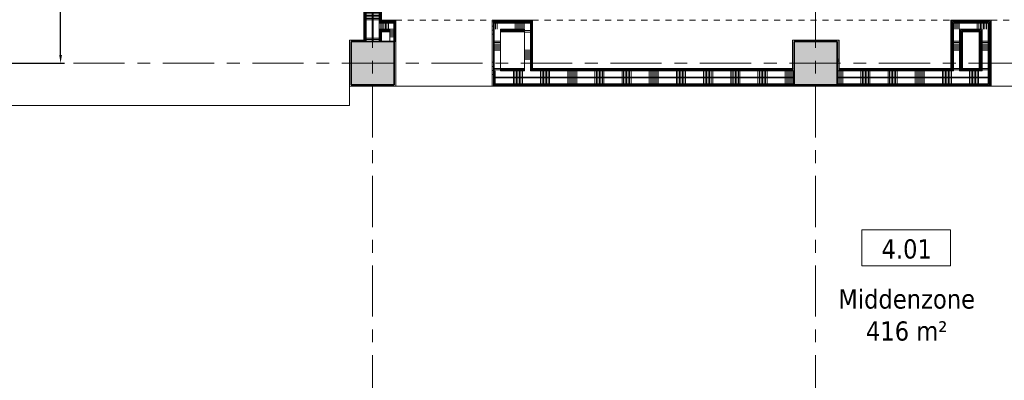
# Model space of a CAD drawing. Extents: x 2744 to 57639, y 3641 to 38820.
# Tile 68 of 179: x 27635 to 39860, y 26395 to 30867. Entities that reach past the tile are written whole.
import ezdxf
from ezdxf.enums import TextEntityAlignment as Align

# ---------------------------------------------------------------- set-up
doc = ezdxf.new("R2010")
doc.units = 0
doc.header["$LTSCALE"] = 50
doc.header["$PDSIZE"] = -5
doc.linetypes.add('gestippeld-fijn', pattern=[3, 1.5, -1.5])
doc.linetypes.add('stramien', pattern=[22.225, 12.7, -3.175, 3.175, -3.175])
doc.layers.get('0').update_dxf_attribs({"linetype": 'CONTINUOUS'})
doc.layers.get('DEFPOINTS').update_dxf_attribs({"linetype": 'CONTINUOUS'})
for name, color, linetype, lineweight in [('A-AREA-IDEN', 8, 'CONTINUOUS', 18), ('A-DETL', 8, 'CONTINUOUS', 18), ('A-FLOR-OTLN', 8, 'CONTINUOUS', 18), ('A-WALL-PATT', 8, 'CONTINUOUS', 50), ('I-WALL', 8, 'CONTINUOUS', 25), ('S-COLS', 8, 'CONTINUOUS', 18), ('S-GRID', 8, 'CONTINUOUS', 18)]:
    doc.layers.add(name, color=color, linetype=linetype, lineweight=lineweight)
for name, color, linetype in [('AS-A38--_F----5', 2, 'CONTINUOUS'), ('AS-A38--_F---4-', 9, 'CONTINUOUS'), ('AS-I38-M_F----5_Wandmodulen', 7, 'CONTINUOUS'), ('AS-L38--', 7, 'CONTINUOUS'), ('AS-L38--_F----5', 7, 'CONTINUOUS'), ('AS-L38--_F---4-', 7, 'CONTINUOUS'), ('AS-L38--_F-23--', 3, 'CONTINUOUS'), ('AS-L38--_F1-----', 2, 'CONTINUOUS'), ('AS-L38--_F123--', 7, 'CONTINUOUS'), ('AS-M38--_F123--_Wandlengte', 1, 'CONTINUOUS')]:
    doc.layers.add(name, color=color, linetype=linetype)
doc.layers.add('AS-I38-1_F----5', color=2, linetype='CONTINUOUS', plot=False)
doc.styles.get("Standard").update_dxf_attribs({"font": 'isocp.shx'})
doc.styles.add('Tahoma_1', font='TAHOMA.TTF', dxfattribs={"height": 238.040123})
doc.dimstyles.new('CWall_F2_Wandlengte', dxfattribs={"dimscale": 50, "dimtxt": 2.5, "dimasz": 2, "dimexe": 1, "dimexo": 1, "dimgap": 0.5, "dimtad": 1, "dimdec": 0, "dimdsep": 46, "dimtxsty": 'Standard', "dimcen": 2.5, "dimclrt": 2, "dimadec": 0, "dimazin": 0, "dimtfac": 1, "dimtdec": 0, "dimtix": 1, "dimtmove": 2, "dimatfit": 0, "dimfxl": 0, "dimtolj": 1, "dimtzin": 0, "dimarcsym": 0})
pattern_1 = [(0, (0, 0), (406.4, 101.6), [33.528, -271.272, 33.528, -271.272, -1625.6]), (0, (0, 0), (406.4, 101.6), [-609.6, 33.528, -576.072, 33.528, -271.272, -711.2]), (0, (0, 0), (406.4, 101.6), [-1524, 33.528, -169.672, 33.528, -474.472]), (120, (152.4, 50.8), (-291.18818, 301.15272), [33.528, -271.272, 33.528, -271.272, -1625.6]), (120, (152.4, 50.8), (-291.18818, 301.15272), [-609.6, 33.528, -576.072, 33.528, -271.272, -711.2]), (120, (152.4, 50.8), (-291.18818, 301.15272), [-1524, 33.528, -169.672, 33.528, -474.472]), (240, (203.2, 254), (-115.21182, -402.75272), [33.528, -271.272, 33.528, -271.272, -1625.6]), (240, (203.2, 254), (-115.21182, -402.75272), [-609.6, 33.528, -576.072, 33.528, -271.272, -711.2]), (240, (203.2, 254), (-115.21182, -402.75272), [-1524, 33.528, -169.672, 33.528, -474.472])]
pattern_2 = [(0, (31906.6, 33138.7), (0, 500), []), (0, (31906.6, 33088.7), (0, 500), []), (0, (31906.6, 33038.7), (0, 500), []), (0, (31906.6, 32988.7), (0, 500), [])]
pattern_3 = [(0, (31906.6, 33338.7), (0, 337.5), []), (0, (31906.6, 33319.95), (0, 337.5), []), (0, (31906.6, 33301.2), (0, 337.5), []), (0, (31906.6, 33282.45), (0, 337.5), []), (0, (31906.6, 33263.7), (0, 337.5), []), (0, (31906.6, 33244.95), (0, 337.5), []), (0, (31906.6, 33226.2), (0, 337.5), [])]
pattern_4 = [(90, (39628.43, 30041.2), (-500, -2e-12), []), (90, (39678.43, 30041.2), (-500, -2e-12), []), (90, (39728.43, 30041.2), (-500, -2e-12), []), (90, (39778.43, 30041.2), (-500, -2e-12), [])]
pattern_5 = [(90, (39428.43, 30041.2), (-337.5, -1e-12), []), (90, (39447.18, 30041.2), (-337.5, -1e-12), []), (90, (39465.93, 30041.2), (-337.5, -1e-12), []), (90, (39484.68, 30041.2), (-337.5, -1e-12), []), (90, (39503.43, 30041.2), (-337.5, -1e-12), []), (90, (39522.18, 30041.2), (-337.5, -1e-12), []), (90, (39540.93, 30041.2), (-337.5, -1e-12), [])]
pattern_6 = [(90, (34976.6, 30041.2), (-500, 2e-12), []), (90, (35026.6, 30041.2), (-500, 2e-12), []), (90, (35076.6, 30041.2), (-500, 2e-12), []), (90, (35126.6, 30041.2), (-500, 2e-12), [])]
pattern_7 = [(90, (34776.6, 30041.2), (-337.5, 1e-12), []), (90, (34795.35, 30041.2), (-337.5, 1e-12), []), (90, (34814.1, 30041.2), (-337.5, 1e-12), []), (90, (34832.85, 30041.2), (-337.5, 1e-12), []), (90, (34851.6, 30041.2), (-337.5, 1e-12), []), (90, (34870.35, 30041.2), (-337.5, 1e-12), []), (90, (34889.1, 30041.2), (-337.5, 1e-12), [])]
pattern_8 = [(270, (36399.93, 30860.7), (500, 2e-12), []), (270, (36349.93, 30860.7), (500, 2e-12), []), (270, (36299.93, 30860.7), (500, 2e-12), []), (270, (36249.93, 30860.7), (500, 2e-12), [])]
pattern_9 = [(45, (0, 0), (-353.5534, 353.5534), [])]
pattern_10 = [(180, (39695.3, 30688.45), (2e-12, -500), []), (180, (39695.3, 30738.45), (2e-12, -500), []), (180, (39695.3, 30788.45), (2e-12, -500), []), (180, (39695.3, 30838.45), (2e-12, -500), [])]
pattern_11 = [(180, (39340.3, 30688.45), (2e-12, -500), []), (180, (39340.3, 30738.45), (2e-12, -500), []), (180, (39340.3, 30788.45), (2e-12, -500), []), (180, (39340.3, 30838.45), (2e-12, -500), [])]
pattern_12 = [(0, (869, 1360), (31.75, 31.75), [15.875, -47.625]), (90, (876.938, 1352.062), (-31.75, 31.75), [15.875, -47.625])]
pattern_13 = [(0, (820, 1360), (31.75, 31.75), [15.875, -47.625]), (90, (827.937, 1352.062), (-31.75, 31.75), [15.875, -47.625])]

# ---------------------------------------------------------------- blocks, each defined once
blk = doc.blocks.new('00_KU ruimtetag groot - 00_KU ruimtetag groot-3653893-Plotview 4e Verdieping - schaal 1 op 100')
at = {"layer": 'A-AREA-IDEN'}
for p, q in [((5.5, 2.16), (-5.5, 2.16)), ((-5.5, 2.16), (-5.5, -2.3)), ((5.5, -2.3), (5.5, 2.16)), ((-5.5, -2.3), (5.5, -2.3))]:
    blk.add_line(p, q, dxfattribs=at)
blk = doc.blocks.new('Onderlegger 4e verdieping')
at = {"layer": 'A-WALL-PATT', "lineweight": 18}
h = blk.add_hatch(dxfattribs=at)
h.set_pattern_fill('FP_9', color=256, style=0, pattern_type=2)
h.set_pattern_definition(pattern_1)
h.paths.add_polyline_path([(31907, 30615), (31917, 30615), (31917, 36088), (31907, 36088), (31907, 30634)], flags=0)
h = blk.add_hatch(dxfattribs=at)
h.set_pattern_fill('FP_9', color=256, style=0, pattern_type=2)
h.set_pattern_definition(pattern_1)
h.paths.add_polyline_path([(31912, 30595), (31912, 36082), (31907, 36082), (31907, 30595)], flags=0)
h = blk.add_hatch(dxfattribs=at)
h.set_pattern_fill('FP_136', color=256, angle=90, style=0, pattern_type=2)
h.set_pattern_definition(pattern_2)
h.paths.add_polyline_path([(31912, 30595), (31924, 30595), (31924, 36082), (31912, 36082), (31912, 30634)], flags=0)
h = blk.add_hatch(dxfattribs=at)
h.set_pattern_fill('FP_136', color=256, angle=90, style=0, pattern_type=2)
h.set_pattern_definition(pattern_2)
h.paths.add_polyline_path([(31924, 30595), (31937, 30595), (31937, 36082), (31924, 36082), (31924, 30634)], flags=0)
h = blk.add_hatch(dxfattribs=at)
h.set_pattern_fill('FP_137', color=256, angle=90, style=0, pattern_type=2)
h.set_pattern_definition(pattern_3)
h.paths.add_polyline_path([(32012, 30595), (32012, 36082), (31937, 36082), (31937, 30595), (32005, 30595)], flags=0)
h = blk.add_hatch(dxfattribs=at)
h.set_pattern_fill('FP_137', color=256, angle=90, style=0, pattern_type=2)
h.set_pattern_definition(pattern_3)
h.paths.add_polyline_path([(32022, 30595), (32097, 30595), (32097, 36082), (32022, 36082), (32022, 30634)], flags=0)
h = blk.add_hatch(dxfattribs=at)
h.set_pattern_fill('FP_137', color=256, angle=90, style=0, pattern_type=2)
h.set_pattern_definition(pattern_3)
h.paths.add_polyline_path([(32109, 30595), (32109, 30716), (32097, 30716), (32097, 30595)], flags=0)
h.paths.add_polyline_path([(32109, 30861), (32109, 32361), (32097, 32361), (32097, 30861)], flags=0)
h.paths.add_polyline_path([(32109, 32506), (32109, 36082), (32097, 36082), (32097, 32506)], flags=0)
h = blk.add_hatch(dxfattribs=at)
h.set_pattern_fill('FP_136', color=256, angle=90, style=0, pattern_type=2)
h.set_pattern_definition(pattern_2)
h.paths.add_polyline_path([(32122, 30595), (32122, 30716), (32109, 30716), (32109, 30595)], flags=0)
h.paths.add_polyline_path([(32122, 30861), (32122, 32361), (32109, 32361), (32109, 30861)], flags=0)
h.paths.add_polyline_path([(32109, 32506), (32122, 32506), (32122, 36082), (32109, 36082), (32109, 32613)], flags=0)
h = blk.add_hatch(dxfattribs=at)
h.set_pattern_fill('FP_9', color=256, style=0, pattern_type=2)
h.set_pattern_definition(pattern_1)
h.paths.add_polyline_path([(32127, 30595), (32127, 30716), (32122, 30716), (32122, 30595)], flags=0)
h.paths.add_polyline_path([(32122, 30861), (32127, 30861), (32127, 32361), (32122, 32361), (32122, 31074)], flags=0)
h.paths.add_polyline_path([(32122, 32506), (32127, 32506), (32127, 36082), (32122, 36082), (32122, 32613)], flags=0)
h = blk.add_hatch(dxfattribs=at)
h.set_pattern_fill('FP_9', color=256, style=0, pattern_type=2)
h.set_pattern_definition(pattern_1)
h.paths.add_polyline_path([(39695, 30851), (39695, 30861), (39195, 30861), (39195, 30851), (39685, 30851)], flags=0)
h.paths.add_polyline_path([(40896, 30851), (41073, 30851), (41073, 30861), (40896, 30861), (40896, 30854)], flags=0)
h.paths.add_polyline_path([(33528, 30851), (33979, 30851), (33979, 30861), (33528, 30861)], flags=0)
h.paths.add_polyline_path([(32304, 30851), (32304, 30861), (32097, 30861), (32097, 30851), (32127, 30851)], flags=0)
h = blk.add_hatch(dxfattribs=at)
h.set_pattern_fill('FP_280', color=256, angle=-270, style=0, pattern_type=2)
h.set_pattern_definition(pattern_8)
h.paths.add_polyline_path([(41078, 30838), (41078, 30851), (40896, 30851), (40896, 30838), (41073, 30838)], flags=0)
h.paths.add_polyline_path([(39205, 30838), (39685, 30838), (39685, 30851), (39205, 30851)], flags=0)
h.paths.add_polyline_path([(33585, 30838), (33979, 30838), (33979, 30851), (33528, 30851), (33528, 30838)], flags=0)
h.paths.add_polyline_path([(32097, 30838), (32304, 30838), (32304, 30851), (32097, 30851)], flags=0)
h = blk.add_hatch(dxfattribs=at)
h.set_pattern_fill('FP_280', color=256, angle=-270, style=0, pattern_type=2)
h.set_pattern_definition(pattern_8)
h.paths.add_polyline_path([(41073, 30826), (41091, 30826), (41091, 30838), (40896, 30838), (40896, 30826)], flags=0)
h.paths.add_polyline_path([(39673, 30826), (39673, 30838), (39218, 30838), (39218, 30826), (39660, 30826)], flags=0)
h.paths.add_polyline_path([(33901, 30826), (33979, 30826), (33979, 30838), (33528, 30838), (33528, 30826), (33585, 30826)], flags=0)
h.paths.add_polyline_path([(32279, 30826), (32291, 30826), (32291, 30838), (32097, 30838), (32097, 30826), (32127, 30826)], flags=0)
h = blk.add_hatch(dxfattribs=at)
h.set_pattern_fill('FP_281', color=256, angle=-270, style=0, pattern_type=2)
h.set_pattern_definition([(270, (36599.93, 30860.7), (337.5, 1e-12), []), (270, (36581.18, 30860.7), (337.5, 1e-12), []), (270, (36562.43, 30860.7), (337.5, 1e-12), []), (270, (36543.68, 30860.7), (337.5, 1e-12), []), (270, (36524.93, 30860.7), (337.5, 1e-12), []), (270, (36506.18, 30860.7), (337.5, 1e-12), []), (270, (36487.43, 30860.7), (337.5, 1e-12), [])])
h.paths.add_polyline_path([(41103, 30751), (41103, 30826), (40896, 30826), (40896, 30751), (41091, 30751)], flags=0)
h.paths.add_polyline_path([(39273, 30751), (39660, 30751), (39660, 30826), (39230, 30826), (39230, 30751)], flags=0)
h.paths.add_polyline_path([(33979, 30751), (33979, 30826), (33528, 30826), (33528, 30751), (33904, 30751)], flags=0)
h.paths.add_polyline_path([(32229, 30751), (32279, 30751), (32279, 30826), (32097, 30826), (32097, 30751), (32127, 30751)], flags=0)
h = blk.add_hatch(dxfattribs=at)
h.set_pattern_fill('FP_282', color=256, angle=90, style=0, pattern_type=2)
h.set_pattern_definition([(180, (33602.6, 30688.45), (2e-12, -500), []), (180, (33602.6, 30738.45), (2e-12, -500), []), (180, (33602.6, 30788.45), (2e-12, -500), []), (180, (33602.6, 30838.45), (2e-12, -500), [])])
h.paths.add_polyline_path([(33503, 30041), (33516, 30041), (33516, 30861), (33503, 30861), (33503, 30046)], flags=0)
h = blk.add_hatch(dxfattribs=at)
h.set_pattern_fill('FP_284', color=256, style=0, pattern_type=2)
h.set_pattern_definition(pattern_9)
h.paths.add_polyline_path([(33528, 30041), (33528, 30861), (33516, 30861), (33516, 30041)], flags=0)
h = blk.add_hatch(dxfattribs=at)
h.set_pattern_fill('FP_284', color=256, style=0, pattern_type=2)
h.set_pattern_definition(pattern_9)
h.paths.add_polyline_path([(33979, 30256), (33991, 30256), (33991, 30861), (33979, 30861), (33979, 30261)], flags=0)
h = blk.add_hatch(dxfattribs=at)
h.set_pattern_fill('FP_289', color=256, angle=90, style=0, pattern_type=2)
h.set_pattern_definition([(3e-13, (33903.6, 30288.45), (-3e-12, 500), []), (3e-13, (33903.6, 30238.45), (-3e-12, 500), []), (3e-13, (33903.6, 30188.45), (-3e-12, 500), []), (3e-13, (33903.6, 30138.45), (-3e-12, 500), [])])
h.paths.add_polyline_path([(34003, 30261), (34003, 30861), (33991, 30861), (33991, 30261)], flags=0)
h = blk.add_hatch(dxfattribs=at)
h.set_pattern_fill('FP_9', color=256, style=0, pattern_type=2)
h.set_pattern_definition(pattern_1)
h.paths.add_polyline_path([(39195, 30231), (39205, 30231), (39205, 30851), (39195, 30851), (39195, 30244)], flags=0)
h = blk.add_hatch(dxfattribs=at)
h.set_pattern_fill('FP_290', color=256, angle=90, style=0, pattern_type=2)
h.set_pattern_definition(pattern_11)
h.paths.add_polyline_path([(39205, 30231), (39218, 30231), (39218, 30838), (39205, 30838), (39205, 30261)], flags=0)
h = blk.add_hatch(dxfattribs=at)
h.set_pattern_fill('FP_290', color=256, angle=90, style=0, pattern_type=2)
h.set_pattern_definition(pattern_11)
h.paths.add_polyline_path([(39218, 30231), (39230, 30231), (39230, 30826), (39218, 30826), (39218, 30261)], flags=0)
h = blk.add_hatch(dxfattribs=at)
h.set_pattern_fill('FP_285', color=256, angle=90, style=0, pattern_type=2)
h.set_pattern_definition(pattern_10)
h.paths.add_polyline_path([(39660, 30071), (39673, 30071), (39673, 30826), (39660, 30826), (39660, 30146)], flags=0)
h = blk.add_hatch(dxfattribs=at)
h.set_pattern_fill('FP_285', color=256, angle=90, style=0, pattern_type=2)
h.set_pattern_definition(pattern_10)
h.paths.add_polyline_path([(39673, 30059), (39685, 30059), (39685, 30838), (39673, 30838), (39673, 30071)], flags=0)
h = blk.add_hatch(dxfattribs=at)
h.set_pattern_fill('FP_9', color=256, style=0, pattern_type=2)
h.set_pattern_definition(pattern_1)
h.paths.add_polyline_path([(39685, 30046), (39695, 30046), (39695, 30851), (39685, 30851), (39685, 30059)], flags=0)
h = blk.add_hatch(dxfattribs=at)
h.set_pattern_fill('FP_280', color=256, angle=-270, style=0, pattern_type=2)
h.set_pattern_definition(pattern_8)
h.paths.add_polyline_path([(40995, 30738), (41091, 30738), (41091, 30751), (40995, 30751)], flags=0)
h.paths.add_polyline_path([(40896, 30738), (40920, 30738), (40920, 30751), (40896, 30751)], flags=0)
h.paths.add_polyline_path([(39305, 30738), (39585, 30738), (39585, 30751), (39305, 30751)], flags=0)
h.paths.add_polyline_path([(33904, 30738), (33904, 30751), (33603, 30751), (33603, 30738), (33901, 30738)], flags=0)
h.paths.add_polyline_path([(32127, 30738), (32229, 30738), (32229, 30751), (32097, 30751), (32097, 30738)], flags=0)
h = blk.add_hatch(dxfattribs=at)
h.set_pattern_fill('FP_280', color=256, angle=-270, style=0, pattern_type=2)
h.set_pattern_definition(pattern_8)
h.paths.add_polyline_path([(40920, 30726), (40920, 30738), (40896, 30738), (40896, 30726)], flags=0)
h.paths.add_polyline_path([(40995, 30726), (41078, 30726), (41078, 30738), (40995, 30738)], flags=0)
h.paths.add_polyline_path([(39573, 30726), (39573, 30738), (39318, 30738), (39318, 30726), (39560, 30726)], flags=0)
h.paths.add_polyline_path([(33904, 30726), (33904, 30738), (33603, 30738), (33603, 30726), (33901, 30726)], flags=0)
h.paths.add_polyline_path([(32229, 30726), (32229, 30738), (32097, 30738), (32097, 30726), (32127, 30726)], flags=0)
h = blk.add_hatch(dxfattribs=at)
h.set_pattern_fill('FP_9', color=256, style=0, pattern_type=2)
h.set_pattern_definition(pattern_1)
h.paths.add_polyline_path([(40920, 30716), (40920, 30726), (40896, 30726), (40896, 30716), (40908, 30716)], flags=0)
h.paths.add_polyline_path([(41073, 30716), (41073, 30726), (40995, 30726), (40995, 30716)], flags=0)
h.paths.add_polyline_path([(39340, 30716), (39560, 30716), (39560, 30726), (39330, 30726), (39330, 30716)], flags=0)
h.paths.add_polyline_path([(33904, 30716), (33904, 30726), (33603, 30726), (33603, 30716), (33901, 30716)], flags=0)
h.paths.add_polyline_path([(32109, 30716), (32229, 30716), (32229, 30726), (32097, 30726), (32097, 30716)], flags=0)
h = blk.add_hatch(dxfattribs=at)
h.set_pattern_fill('FP_287', color=256, angle=90, style=0, pattern_type=2)
h.set_pattern_definition([(180, (32303.6, 30655.45), (-4e-14, -337.5), []), (180, (32303.6, 30674.2), (-4e-14, -337.5), []), (180, (32303.6, 30692.95), (-4e-14, -337.5), []), (180, (32303.6, 30711.7), (-4e-14, -337.5), []), (180, (32303.6, 30730.45), (-4e-14, -337.5), []), (180, (32303.6, 30749.2), (-4e-14, -337.5), []), (180, (32303.6, 30767.95), (-4e-14, -337.5), [])])
h.paths.add_polyline_path([(32229, 30595), (32279, 30595), (32279, 30751), (32229, 30751), (32229, 30634)], flags=0)
h = blk.add_hatch(dxfattribs=at)
h.set_pattern_fill('FP_283', color=256, angle=90, style=0, pattern_type=2)
h.set_pattern_definition([(180, (33602.6, 30488.45), (2e-12, -337.5), []), (180, (33602.6, 30507.2), (2e-12, -337.5), []), (180, (33602.6, 30525.95), (2e-12, -337.5), []), (180, (33602.6, 30544.7), (2e-12, -337.5), []), (180, (33602.6, 30563.45), (2e-12, -337.5), []), (180, (33602.6, 30582.2), (2e-12, -337.5), []), (180, (33602.6, 30600.95), (2e-12, -337.5), [])])
h.paths.add_polyline_path([(33603, 30231), (33603, 30751), (33528, 30751), (33528, 30231), (33585, 30231)], flags=0)
h = blk.add_hatch(dxfattribs=at)
h.set_pattern_fill('FP_288', color=256, angle=90, style=0, pattern_type=2)
h.set_pattern_definition([(3e-13, (33903.6, 30488.45), (-2e-12, 337.5), []), (3e-13, (33903.6, 30469.7), (-2e-12, 337.5), []), (3e-13, (33903.6, 30450.95), (-2e-12, 337.5), []), (3e-13, (33903.6, 30432.2), (-2e-12, 337.5), []), (3e-13, (33903.6, 30413.45), (-2e-12, 337.5), []), (3e-13, (33903.6, 30394.7), (-2e-12, 337.5), []), (3e-13, (33903.6, 30375.95), (-2e-12, 337.5), [])])
h.paths.add_polyline_path([(33904, 30231), (33979, 30231), (33979, 30751), (33904, 30751), (33904, 30244)], flags=0)
h = blk.add_hatch(dxfattribs=at)
h.set_pattern_fill('FP_291', color=256, angle=90, style=0, pattern_type=2)
h.set_pattern_definition([(180, (39340.3, 30488.45), (2e-12, -337.5), []), (180, (39340.3, 30507.2), (2e-12, -337.5), []), (180, (39340.3, 30525.95), (2e-12, -337.5), []), (180, (39340.3, 30544.7), (2e-12, -337.5), []), (180, (39340.3, 30563.45), (2e-12, -337.5), []), (180, (39340.3, 30582.2), (2e-12, -337.5), []), (180, (39340.3, 30600.95), (2e-12, -337.5), [])])
h.paths.add_polyline_path([(39305, 30231), (39305, 30751), (39230, 30751), (39230, 30231), (39273, 30231)], flags=0)
h = blk.add_hatch(dxfattribs=at)
h.set_pattern_fill('FP_290', color=256, angle=90, style=0, pattern_type=2)
h.set_pattern_definition(pattern_11)
h.paths.add_polyline_path([(39305, 30231), (39318, 30231), (39318, 30738), (39305, 30738), (39305, 30261)], flags=0)
h = blk.add_hatch(dxfattribs=at)
h.set_pattern_fill('FP_290', color=256, angle=90, style=0, pattern_type=2)
h.set_pattern_definition(pattern_11)
h.paths.add_polyline_path([(39318, 30231), (39330, 30231), (39330, 30726), (39318, 30726), (39318, 30261)], flags=0)
h = blk.add_hatch(dxfattribs=at)
h.set_pattern_fill('FP_9', color=256, style=0, pattern_type=2)
h.set_pattern_definition(pattern_1)
h.paths.add_polyline_path([(39330, 30231), (39340, 30231), (39340, 30716), (39330, 30716), (39330, 30261)], flags=0)
h = blk.add_hatch(dxfattribs=at)
h.set_pattern_fill('FP_9', color=256, style=0, pattern_type=2)
h.set_pattern_definition(pattern_1)
h.paths.add_polyline_path([(39550, 30231), (39560, 30231), (39560, 30716), (39550, 30716), (39550, 30244)], flags=0)
h = blk.add_hatch(dxfattribs=at)
h.set_pattern_fill('FP_285', color=256, angle=90, style=0, pattern_type=2)
h.set_pattern_definition(pattern_10)
h.paths.add_polyline_path([(39560, 30231), (39573, 30231), (39573, 30726), (39560, 30726), (39560, 30261)], flags=0)
h = blk.add_hatch(dxfattribs=at)
h.set_pattern_fill('FP_285', color=256, angle=90, style=0, pattern_type=2)
h.set_pattern_definition(pattern_10)
h.paths.add_polyline_path([(39573, 30231), (39585, 30231), (39585, 30738), (39573, 30738), (39573, 30261)], flags=0)
h = blk.add_hatch(dxfattribs=at)
h.set_pattern_fill('FP_286', color=256, angle=90, style=0, pattern_type=2)
h.set_pattern_definition([(180, (39695.3, 30488.45), (2e-12, -337.5), []), (180, (39695.3, 30507.2), (2e-12, -337.5), []), (180, (39695.3, 30525.95), (2e-12, -337.5), []), (180, (39695.3, 30544.7), (2e-12, -337.5), []), (180, (39695.3, 30563.45), (2e-12, -337.5), []), (180, (39695.3, 30582.2), (2e-12, -337.5), []), (180, (39695.3, 30600.95), (2e-12, -337.5), [])])
h.paths.add_polyline_path([(39585, 30231), (39660, 30231), (39660, 30751), (39585, 30751), (39585, 30261)], flags=0)
h = blk.add_hatch(dxfattribs=at)
h.set_pattern_fill('FP_9', color=256, style=0, pattern_type=2)
h.set_pattern_definition(pattern_1)
h.paths.add_polyline_path([(31750, 30595), (31917, 30595), (31917, 30615), (31730, 30615), (31730, 30595)], flags=0)
h = blk.add_hatch(dxfattribs=at)
h.set_pattern_fill('FP_9', color=256, style=0, pattern_type=2)
h.set_pattern_definition(pattern_1)
h.paths.add_polyline_path([(31750, 30041), (31750, 30595), (31730, 30595), (31730, 30041)], flags=0)
h = blk.add_hatch(dxfattribs=at)
h.set_pattern_fill('FP_9', color=256, style=0, pattern_type=2)
h.set_pattern_definition(pattern_1)
h.paths.add_polyline_path([(37230, 30231), (37250, 30231), (37250, 30615), (37230, 30615), (37230, 30244)], flags=0)
h = blk.add_hatch(dxfattribs=at)
h.set_pattern_fill('FP_9', color=256, style=0, pattern_type=2)
h.set_pattern_definition(pattern_1)
h.paths.add_polyline_path([(37784, 30231), (37804, 30231), (37804, 30615), (37784, 30615), (37784, 30244)], flags=0)
h = blk.add_hatch(dxfattribs=at)
h.set_pattern_fill('FP_279', color=256, angle=90, style=0, pattern_type=2)
h.set_pattern_definition(pattern_7)
h.paths.add_polyline_path([(33585, 30156), (37250, 30156), (37250, 30231), (33528, 30231), (33528, 30156)], flags=0)
h = blk.add_hatch(dxfattribs=at)
h.set_pattern_fill('FP_9', color=256, style=0, pattern_type=2)
h.set_pattern_definition(pattern_1)
h.paths.add_polyline_path([(34217, 30256), (37230, 30256), (37230, 30261), (33991, 30261), (33991, 30256)], flags=0)
h.paths.add_polyline_path([(33603, 30256), (33904, 30256), (33904, 30261), (33603, 30261)], flags=0)
h = blk.add_hatch(dxfattribs=at)
h.set_pattern_fill('FP_278', color=256, angle=90, style=0, pattern_type=2)
h.set_pattern_definition(pattern_6)
h.paths.add_polyline_path([(34217, 30244), (37230, 30244), (37230, 30256), (33979, 30256), (33979, 30244)], flags=0)
h.paths.add_polyline_path([(33603, 30244), (33904, 30244), (33904, 30256), (33603, 30256)], flags=0)
h = blk.add_hatch(dxfattribs=at)
h.set_pattern_fill('FP_279', color=256, angle=90, style=0, pattern_type=2)
h.set_pattern_definition(pattern_7)
h.paths.add_polyline_path([(34217, 30231), (37230, 30231), (37230, 30244), (33979, 30244), (33979, 30231)], flags=0)
h.paths.add_polyline_path([(33603, 30231), (33904, 30231), (33904, 30244), (33603, 30244)], flags=0)
h = blk.add_hatch(dxfattribs=at)
h.set_pattern_fill('FP_277', color=256, angle=90, style=0, pattern_type=2)
h.set_pattern_definition(pattern_5)
h.paths.add_polyline_path([(40920, 30156), (41103, 30156), (41103, 30231), (40920, 30231), (40920, 30195)], flags=0)
h.paths.add_polyline_path([(39273, 30156), (39660, 30156), (39660, 30231), (37784, 30231), (37784, 30156), (38641, 30156)], flags=0)
h = blk.add_hatch(dxfattribs=at)
h.set_pattern_fill('FP_9', color=256, style=0, pattern_type=2)
h.set_pattern_definition(pattern_1)
h.paths.add_polyline_path([(41073, 30256), (41073, 30261), (40995, 30261), (40995, 30256)], flags=0)
h.paths.add_polyline_path([(38009, 30256), (39195, 30256), (39195, 30261), (37804, 30261), (37804, 30256)], flags=0)
h.paths.add_polyline_path([(39550, 30256), (39550, 30261), (39340, 30261), (39340, 30256)], flags=0)
h = blk.add_hatch(dxfattribs=at)
h.set_pattern_fill('FP_276', color=256, angle=90, style=0, pattern_type=2)
h.set_pattern_definition(pattern_4)
h.paths.add_polyline_path([(39340, 30244), (39550, 30244), (39550, 30256), (39340, 30256)], flags=0)
h.paths.add_polyline_path([(39195, 30244), (39195, 30256), (37804, 30256), (37804, 30244), (38641, 30244)], flags=0)
h.paths.add_polyline_path([(41073, 30244), (41073, 30256), (40995, 30256), (40995, 30244)], flags=0)
h = blk.add_hatch(dxfattribs=at)
h.set_pattern_fill('FP_277', color=256, angle=90, style=0, pattern_type=2)
h.set_pattern_definition(pattern_5)
h.paths.add_polyline_path([(41073, 30231), (41073, 30244), (40995, 30244), (40995, 30231)], flags=0)
h.paths.add_polyline_path([(39340, 30231), (39550, 30231), (39550, 30244), (39340, 30244)], flags=0)
h.paths.add_polyline_path([(39195, 30231), (39195, 30244), (37804, 30244), (37804, 30231), (38641, 30231)], flags=0)
h = blk.add_hatch(dxfattribs=at)
h.set_pattern_fill('FP_279', color=256, angle=90, style=0, pattern_type=2)
h.set_pattern_definition(pattern_7)
h.paths.add_polyline_path([(33528, 30071), (37250, 30071), (37250, 30146), (33528, 30146)], flags=0)
h = blk.add_hatch(dxfattribs=at)
h.set_pattern_fill('FP_277', color=256, angle=90, style=0, pattern_type=2)
h.set_pattern_definition(pattern_5)
h.paths.add_polyline_path([(41091, 30071), (41103, 30071), (41103, 30146), (40920, 30146), (40920, 30071), (41073, 30071)], flags=0)
h.paths.add_polyline_path([(39273, 30071), (39660, 30071), (39660, 30146), (37784, 30146), (37784, 30071), (38641, 30071)], flags=0)
h = blk.add_hatch(dxfattribs=at)
h.set_pattern_fill('FP_9', color=256, style=0, pattern_type=2)
h.set_pattern_definition(pattern_1)
h.paths.add_polyline_path([(31750, 30041), (32304, 30041), (32304, 30061), (31750, 30061)], flags=0)
h = blk.add_hatch(dxfattribs=at)
h.set_pattern_fill('FP_278', color=256, angle=90, style=0, pattern_type=2)
h.set_pattern_definition(pattern_6)
h.paths.add_polyline_path([(33585, 30059), (37250, 30059), (37250, 30071), (33528, 30071), (33528, 30059)], flags=0)
h = blk.add_hatch(dxfattribs=at)
h.set_pattern_fill('FP_278', color=256, angle=90, style=0, pattern_type=2)
h.set_pattern_definition(pattern_6)
h.paths.add_polyline_path([(33528, 30046), (37250, 30046), (37250, 30059), (33528, 30059)], flags=0)
h = blk.add_hatch(dxfattribs=at)
h.set_pattern_fill('FP_9', color=256, style=0, pattern_type=2)
h.set_pattern_definition(pattern_1)
h.paths.add_polyline_path([(33585, 30041), (37250, 30041), (37250, 30046), (33528, 30046), (33528, 30041)], flags=0)
h = blk.add_hatch(dxfattribs=at)
h.set_pattern_fill('FP_9', color=256, style=0, pattern_type=2)
h.set_pattern_definition(pattern_1)
h.paths.add_polyline_path([(37784, 30041), (37784, 30061), (37250, 30061), (37250, 30041), (37377, 30041)], flags=0)
h = blk.add_hatch(dxfattribs=at)
h.set_pattern_fill('FP_276', color=256, angle=90, style=0, pattern_type=2)
h.set_pattern_definition(pattern_4)
h.paths.add_polyline_path([(41078, 30059), (41091, 30059), (41091, 30071), (40920, 30071), (40920, 30059), (41073, 30059)], flags=0)
h.paths.add_polyline_path([(39273, 30059), (39673, 30059), (39673, 30071), (37784, 30071), (37784, 30059), (38641, 30059)], flags=0)
h = blk.add_hatch(dxfattribs=at)
h.set_pattern_fill('FP_276', color=256, angle=90, style=0, pattern_type=2)
h.set_pattern_definition(pattern_4)
h.paths.add_polyline_path([(41078, 30046), (41078, 30059), (40920, 30059), (40920, 30046), (41073, 30046)], flags=0)
h.paths.add_polyline_path([(39273, 30046), (39685, 30046), (39685, 30059), (37784, 30059), (37784, 30046), (38641, 30046)], flags=0)
h = blk.add_hatch(dxfattribs=at)
h.set_pattern_fill('FP_9', color=256, style=0, pattern_type=2)
h.set_pattern_definition(pattern_1)
h.paths.add_polyline_path([(41073, 30041), (41073, 30046), (40920, 30046), (40920, 30041)], flags=0)
h.paths.add_polyline_path([(39695, 30041), (39695, 30046), (37784, 30046), (37784, 30041), (39589, 30041)], flags=0)
at = {"layer": 'S-COLS', "lineweight": 5}
for points in [[(31750, 30061), (32284, 30061), (32284, 30595), (31750, 30595), (31750, 30195)], [(37784, 30061), (37784, 30595), (37250, 30595), (37250, 30061), (37377, 30061)]]:
    blk.add_hatch(color=256, dxfattribs=at).paths.add_polyline_path(points, flags=0)
at = {"layer": 'A-DETL', "linetype": 'gestippeld-fijn'}
for p, q in [((32304, 30861), (33503, 30861)), ((34003, 30861), (39195, 30861)), ((39695, 30861), (40896, 30861)), ((32304, 30041), (33503, 30041)), ((39695, 30041), (40896, 30041))]:
    blk.add_line(p, q, dxfattribs=at)
at = {"layer": 'A-FLOR-OTLN'}
for p, q in [((37808, 30615), (37804, 30615)), ((37808, 30261), (37808, 30615)), ((31730, 30041), (31730, 29801)), ((33503, 30041), (32304, 30041)), ((40896, 30041), (39695, 30041)), ((31730, 29801), (22957, 29801))]:
    blk.add_line(p, q, dxfattribs=at)
at = {"layer": 'I-WALL', "lineweight": 18}
for p, q in [((31907, 36088), (31907, 30595)), ((31912, 36082), (31912, 30595)), ((31917, 30595), (31917, 36088)), ((31924, 36082), (31924, 30595)), ((31937, 36082), (31937, 30595)), ((32012, 36082), (32012, 30595)), ((32022, 36082), (32022, 30595)), ((32097, 30826), (32097, 32361)), ((32109, 32361), (32109, 30861)), ((32122, 32361), (32122, 30861)), ((32127, 30861), (32127, 32361)), ((32304, 30861), (32097, 30861)), ((32304, 30851), (32097, 30851)), ((32291, 30838), (32097, 30838)), ((32097, 30826), (32291, 30826)), ((32279, 30595), (32279, 30826)), ((32291, 30838), (32291, 30595)), ((32304, 30041), (32304, 30861)), ((34003, 30861), (33503, 30861)), ((33503, 30861), (33503, 30041)), ((33516, 30041), (33516, 30861)), ((33528, 30041), (33528, 30861)), ((33979, 30851), (33528, 30851)), ((33979, 30838), (33528, 30838)), ((33979, 30826), (33528, 30826)), ((33979, 30231), (33979, 30861)), ((33991, 30256), (33991, 30861)), ((34003, 30261), (34003, 30861)), ((39695, 30861), (39195, 30861)), ((39195, 30861), (39195, 30231)), ((39685, 30851), (39205, 30851)), ((39205, 30231), (39205, 30851)), ((39673, 30838), (39218, 30838)), ((39218, 30231), (39218, 30838)), ((39660, 30826), (39230, 30826)), ((39230, 30231), (39230, 30826)), ((39660, 30071), (39660, 30826)), ((39673, 30059), (39673, 30838)), ((39685, 30046), (39685, 30851)), ((39695, 30041), (39695, 30861)), ((32229, 30751), (32097, 30751)), ((32097, 30595), (32097, 30751)), ((32229, 30738), (32097, 30738)), ((32229, 30726), (32097, 30726)), ((32097, 30716), (32229, 30716)), ((32109, 30716), (32109, 30595)), ((32122, 30716), (32122, 30595)), ((32127, 30595), (32127, 30716)), ((32229, 30751), (32229, 30595)), ((33904, 30751), (33603, 30751)), ((33603, 30231), (33603, 30751)), ((33904, 30738), (33603, 30738)), ((33904, 30726), (33603, 30726)), ((33603, 30716), (33904, 30716)), ((33904, 30751), (33904, 30231)), ((39585, 30751), (39305, 30751)), ((39305, 30231), (39305, 30751)), ((39573, 30738), (39318, 30738)), ((39318, 30231), (39318, 30738)), ((39560, 30726), (39330, 30726)), ((39330, 30231), (39330, 30726)), ((39340, 30716), (39550, 30716)), ((39340, 30231), (39340, 30716)), ((39550, 30716), (39550, 30231)), ((39560, 30231), (39560, 30726)), ((39573, 30231), (39573, 30738)), ((39585, 30231), (39585, 30751)), ((31730, 30615), (31730, 30041)), ((31907, 30615), (31730, 30615)), ((31750, 30061), (31750, 30595)), ((31750, 30595), (31917, 30595)), ((31907, 30595), (32127, 30595)), ((32229, 30595), (32284, 30595)), ((32284, 30595), (32284, 30061)), ((32304, 30595), (32284, 30595)), ((37230, 30615), (37230, 30231)), ((37804, 30615), (37230, 30615)), ((37250, 30595), (37784, 30595)), ((37250, 30595), (37250, 30041)), ((37784, 30595), (37784, 30041)), ((37804, 30231), (37804, 30615)), ((33904, 30261), (33603, 30261)), ((33904, 30256), (33603, 30256)), ((33904, 30244), (33603, 30244)), ((33904, 30231), (33603, 30231)), ((37230, 30256), (33979, 30256)), ((37230, 30244), (33979, 30244)), ((37250, 30231), (33979, 30231)), ((37230, 30261), (33991, 30261)), ((37804, 30231), (37784, 30231)), ((39195, 30261), (37804, 30261)), ((37804, 30256), (39195, 30256)), ((37804, 30244), (39195, 30244)), ((39230, 30231), (37804, 30231)), ((39340, 30231), (39305, 30231)), ((39550, 30261), (39340, 30261)), ((39340, 30256), (39550, 30256)), ((39340, 30244), (39550, 30244)), ((39585, 30231), (39340, 30231)), ((37250, 30156), (33528, 30156)), ((37250, 30146), (33528, 30146)), ((37784, 30156), (39660, 30156)), ((37784, 30146), (39660, 30146)), ((31730, 30041), (32304, 30041)), ((32284, 30061), (31750, 30061)), ((33503, 30041), (39695, 30041)), ((37250, 30071), (33528, 30071)), ((37250, 30059), (33528, 30059)), ((37250, 30046), (33528, 30046)), ((37784, 30061), (37250, 30061)), ((37784, 30071), (39660, 30071)), ((37784, 30041), (37784, 30061)), ((37784, 30059), (39673, 30059)), ((37784, 30046), (39685, 30046))]:
    blk.add_line(p, q, dxfattribs=at)
at = {"layer": 'S-COLS', "color": 250, "lineweight": 35}
for p, q in [((32284, 30595), (31750, 30595)), ((31750, 30595), (31750, 30061)), ((32284, 30061), (32284, 30595)), ((37784, 30595), (37250, 30595)), ((37250, 30595), (37250, 30061)), ((37784, 30061), (37784, 30595)), ((31750, 30061), (32284, 30061)), ((37250, 30061), (37784, 30061))]:
    blk.add_line(p, q, dxfattribs=at)
at = {"layer": 'S-GRID', "linetype": 'stramien'}
for p, q in [((32017, 37820), (32017, 16247)), ((37517, 37820), (37517, 15454)), ((2744, 30328), (56270, 30328))]:
    blk.add_line(p, q, dxfattribs=at)
at = {"layer": 'A-AREA-IDEN', "xscale": 99.99999999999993, "yscale": 99.99999999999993, "zscale": 99.99999999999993}
blk.add_blockref('00_KU ruimtetag groot - 00_KU ruimtetag groot-3653893-Plotview 4e Verdieping - schaal 1 op 100', (38643, 28044), dxfattribs=at)
at = {"layer": 'A-AREA-IDEN', "char_height": 238, "attachment_point": 2, "line_spacing_factor": 1.000232, "style": 'Tahoma_1'}
for s, insert, width in [('4.01', (38648, 28143), 768), ('Middenzone\\P416 m²', (38648, 27522), 2064)]:
    blk.add_mtext(s, dxfattribs=dict(at, insert=insert, width=width))
blk = doc.blocks.new('BvnAans-_CTA01')
at = {"layer": 'AS-L38--_F----5', "color": 0, "invisible_edges": 10}
blk.add_3dface([(0, 0), (1, 0), (1, 0, 1), (0, 0, 1)], dxfattribs=at)
at = {"layer": 'AS-L38--_F---4-', "invisible_edges": 10}
for points in [[(0, 0.5), (1, 0.5), (1, 0.5, 1), (0, 0.5, 1)], [(0, -0.5), (1, -0.5), (1, -0.5, 1), (0, -0.5, 1)]]:
    blk.add_3dface(points, dxfattribs=at)
at = {"layer": 'AS-L38--_F---4-'}
blk.add_3dface([(0, -0.5, 1), (0, 0.5, 1), (1, 0.5, 1), (1, -0.5, 1)], dxfattribs=at)
blk = doc.blocks.new('OndrAans_CTA01')
at = {"layer": 'AS-L38--_F----5', "color": 0, "invisible_edges": 10}
blk.add_3dface([(0, 0), (1, 0), (1, 0, 1), (0, 0, 1)], dxfattribs=at)
at = {"layer": 'AS-L38--_F---4-', "invisible_edges": 10}
for points in [[(0, 0.5), (1, 0.5), (1, 0.5, 1), (0, 0.5, 1)], [(0, -0.5), (1, -0.5), (1, -0.5, 1), (0, -0.5, 1)]]:
    blk.add_3dface(points, dxfattribs=at)
at = {"layer": 'AS-L38--_F123--', "color": 0}
blk.add_3dface([(0, -0.5), (1, -0.5), (1, 0.5), (0, 0.5)], dxfattribs=at)
blk = doc.blocks.new('Q0WDSTL-_CTA01')
at = {"layer": 'AS-L38--_F-23--'}
for p, q in [((0, 0.3), (0, 0.5)), ((0, -0.3), (0, -0.5))]:
    blk.add_line(p, q, dxfattribs=at)
at = {"layer": 'AS-L38--_F-23--', "color": 1}
blk.add_lwpolyline([(0, 0.3), (1, 0.3), (1, -0.3), (0, -0.3)], dxfattribs=at)
at = {"layer": 'AS-L38--_F1-----'}
blk.add_lwpolyline([(0, 0.5), (0, -0.5)], dxfattribs=at)
blk = doc.blocks.new('D1------_CTA01')
at = {"layer": 'AS-L38--_F----5', "color": 0}
blk.add_3dface([(0, 0), (1, 0), (1, 0, 1), (0, 0, 1)], dxfattribs=at)
at = {"layer": 'AS-L38--_F---4-'}
for points in [[(0, 0.5), (1, 0.5), (1, 0.5, 1), (0, 0.5, 1)], [(0, -0.5), (1, -0.5), (1, -0.5, 1), (0, -0.5, 1)]]:
    blk.add_3dface(points, dxfattribs=at)
blk = doc.blocks.new('QWND2---_CTA01')
at = {"layer": 'AS-A38--_F----5', "extrusion": (0, -1, 0)}
h = blk.add_hatch(dxfattribs=at)
h.set_pattern_fill('CROSS', color=256, scale=5, style=0)
h.set_pattern_definition(pattern_12)
h.paths.add_polyline_path([(0, 940), (1738, 940), (1738, 1780), (0, 1780)])
at = {"layer": 'AS-A38--_F---4-', "extrusion": (0, -1, 0)}
h = blk.add_hatch(dxfattribs=at)
h.set_pattern_fill('CROSS', color=256, scale=5, style=0)
h.set_pattern_definition(pattern_12)
h.paths.add_polyline_path([(0, 940), (1738, 940), (1738, 1780), (0, 1780)])
h = blk.add_hatch(dxfattribs=at)
h.set_pattern_fill('CROSS', color=256, scale=5, style=0)
h.set_pattern_definition(pattern_12)
h.paths.add_polyline_path([(0, 940), (1738, 940), (1738, 1780), (0, 1780)])
at = {"layer": 'DEFPOINTS'}
blk.add_point((0, 0, 2700), dxfattribs=at)
at = {"layer": 'AS-L38--', "yscale": 95}
for name, p, xscale, zscale in [('BvnAans-_CTA01', (0, 0, 2660), 1738, 40), ('OndrAans_CTA01', (0, 0), 1738, 60), ('Q0WDSTL-_CTA01', (0, 0), 10, 10), ('D1------_CTA01', (0, 0, 1780), 1738, 880), ('D1------_CTA01', (0, 0, 940), 1738, 840), ('D1------_CTA01', (0, 0, 60), 1738, 880)]:
    blk.add_blockref(name, p, dxfattribs=dict(at, xscale=xscale, zscale=zscale))
at = {"layer": 'AS-L38--', "xscale": 10, "yscale": 95, "zscale": 10, "rotation": 180}
blk.add_blockref('Q0WDSTL-_CTA01', (1738, 0), dxfattribs=at)
at = {"layer": 'AS-I38-1_F----5', "extrusion": (0, -1, 0)}
blk.add_text('1', height=90, dxfattribs=at).set_placement((40, 130))
at = {"layer": 'AS-I38-M_F----5_Wandmodulen', "extrusion": (0, -1, 0)}
blk.add_text('AH-Z1', height=125, rotation=90, dxfattribs=at).set_placement((869, 2750), align=Align.MIDDLE_LEFT)
blk = doc.blocks.new('*D270')
at = {"layer": 'AS-M38--_F123--_Wandlengte', "color": 0, "lineweight": -2}
for p, q in [((27983, 32161), (28193, 32161)), ((28143, 30428), (28143, 32061)), ((26844, 30328), (28193, 30328))]:
    blk.add_line(p, q, dxfattribs=at)
at = {"layer": 'AS-M38--_F123--_Wandlengte', "color": 0}
for points in [[(28126, 32061), (28160, 32061), (28143, 32161)], [(28126, 30428), (28160, 30428), (28143, 30328)]]:
    blk.add_solid(points, dxfattribs=at)
at = {"layer": 'DEFPOINTS', "color": 0}
for p in [(27933, 32161), (28143, 32161), (26794, 30328)]:
    blk.add_point(p, dxfattribs=at)
at = {"layer": 'AS-M38--_F123--_Wandlengte', "color": 2, "insert": (28056, 31245), "char_height": 125, "attachment_point": 5, "rotation": 90}
blk.add_mtext('\\A1;1833', dxfattribs=at)
blk = doc.blocks.new('QWND50--_CTA01')
at = {"layer": 'AS-A38--_F----5', "extrusion": (0, -1, 0)}
h = blk.add_hatch(dxfattribs=at)
h.set_pattern_fill('CROSS', color=256, scale=5, style=0)
h.set_pattern_definition(pattern_13)
h.paths.add_polyline_path([(0, 940), (1640, 940), (1640, 1780), (0, 1780)])
at = {"layer": 'AS-A38--_F---4-', "extrusion": (0, -1, 0)}
h = blk.add_hatch(dxfattribs=at)
h.set_pattern_fill('CROSS', color=256, scale=5, style=0)
h.set_pattern_definition(pattern_13)
h.paths.add_polyline_path([(0, 940), (1640, 940), (1640, 1780), (0, 1780)])
h = blk.add_hatch(dxfattribs=at)
h.set_pattern_fill('CROSS', color=256, scale=5, style=0)
h.set_pattern_definition(pattern_13)
h.paths.add_polyline_path([(0, 940), (1640, 940), (1640, 1780), (0, 1780)])
at = {"layer": 'DEFPOINTS'}
blk.add_point((0, 0, 2700), dxfattribs=at)
at = {"layer": 'AS-L38--', "yscale": 95}
for name, p, xscale, zscale in [('BvnAans-_CTA01', (0, 0, 2660), 1639.999999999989, 40), ('OndrAans_CTA01', (0, 0), 1639.999999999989, 60), ('Q0WDSTL-_CTA01', (0, 0), 10, 10), ('D1------_CTA01', (0, 0, 1780), 1639.999999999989, 880), ('D1------_CTA01', (0, 0, 940), 1639.999999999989, 840), ('D1------_CTA01', (0, 0, 60), 1639.999999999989, 880)]:
    blk.add_blockref(name, p, dxfattribs=dict(at, xscale=xscale, zscale=zscale))
at = {"layer": 'AS-L38--', "xscale": 10, "yscale": 95, "zscale": 10, "rotation": 180}
blk.add_blockref('Q0WDSTL-_CTA01', (1640, 0), dxfattribs=at)
at = {"layer": 'AS-I38-1_F----5', "extrusion": (0, -1, 0)}
blk.add_text('98', height=90, dxfattribs=at).set_placement((40, 130))
at = {"layer": 'AS-I38-M_F----5_Wandmodulen', "extrusion": (0, -1, 0)}
blk.add_text('AH-Z1', height=125, rotation=90, dxfattribs=at).set_placement((820, 2750), align=Align.MIDDLE_LEFT)

msp = doc.modelspace()

# ---------------------------------------------------------------- block references
msp.add_blockref('Onderlegger 4e verdieping', (0, 0))
at = {"layer": 'AS-L38--', "rotation": 90.00000000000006}
for name, p in [('QWND50--_CTA01', (30183.6, 33994.2)), ('QWND2---_CTA01', (30183.6, 32256.2))]:
    msp.add_blockref(name, p, dxfattribs=at)

# ---------------------------------------------------------------- dimensions: what is measured, and where the dimension line sits
at = {"layer": 'AS-M38--_F123--_Wandlengte'}
dim = msp.add_linear_dim(base=(28143.02, 32161.2), p1=(26793.6, 30328.2), p2=(27932.93, 32161.2), angle=90, dimstyle='CWall_F2_Wandlengte', dxfattribs=at)
dim.commit()
dim.dimension.update_dxf_attribs({"geometry": '*D270', "text_midpoint": (28055.52, 31244.7)})

doc.saveas('drawing.dxf')
